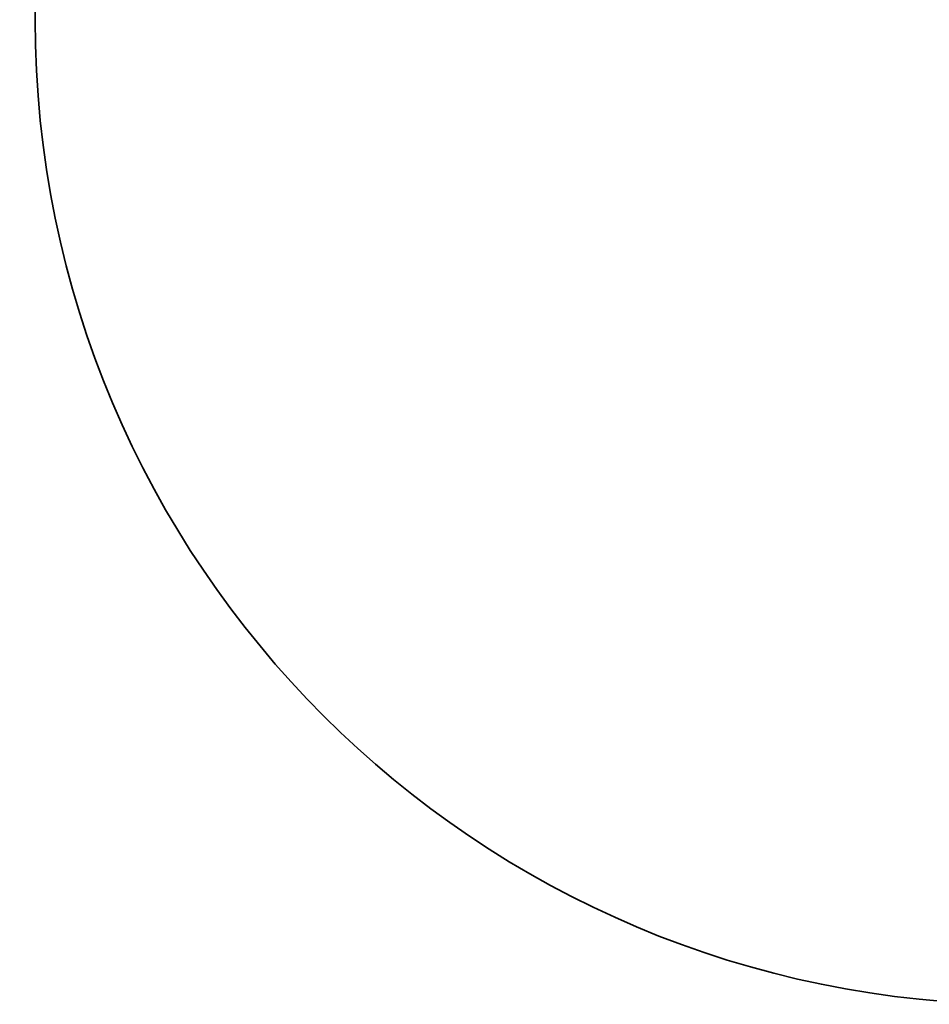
# Model space of a CAD drawing. Header units: millimetres. Extents: x 5 to 589, y 5 to 415.
# Tile 116 of 256: x 437.46 to 443, y 214.6 to 220.6. Entities that reach past the tile are written whole.
import ezdxf

# ---------------------------------------------------------------- set-up
doc = ezdxf.new("R2010")
doc.units = ezdxf.units.MM
doc.layers.add('Bemaßung (ISO)', color=7, linetype='Continuous', lineweight=25)
doc.layers.add('Sichtbar (ISO)', color=7, linetype='Continuous', lineweight=35)
doc.styles.add('Notiztext (ISO)', font='isocpeur.ttf')
doc.dimstyles.new('Standard (ISO)', dxfattribs={"dimtxt": 3.5, "dimasz": 2.5, "dimexe": 2, "dimexo": 0, "dimgap": 0.762, "dimtad": 1, "dimtoh": 1, "dimdec": 8, "dimdsep": 46, "dimtxsty": 'Notiztext (ISO)', "dimcen": 0.09, "dimdle": 10, "dimclrd": 256, "dimclre": 256, "dimclrt": 256, "dimadec": 6, "dimazin": 2, "dimtfac": 0.514286, "dimtdec": 3, "dimtmove": 0, "dimatfit": 3, "dimfxl": 1, "dimtolj": 1, "dimlwd": -1, "dimlwe": -1, "dimarcsym": 0})

# ---------------------------------------------------------------- blocks, each defined once
blk = doc.blocks.new('*D19')
at = {"layer": 'Bemaßung (ISO)', "transparency": 16777216}
for p, q in [((433.0619, 220.56), (433.0619, 246.3347)), ((549.0392, 220.384), (549.0392, 246.3347)), ((435.5619, 244.3347), (546.5392, 244.3347))]:
    blk.add_line(p, q, dxfattribs=at)
for points in [[(435.5619, 244.7514), (435.5619, 243.918), (433.0619, 244.3347)], [(546.5392, 244.7514), (546.5392, 243.918), (549.0392, 244.3347)]]:
    blk.add_solid(points, dxfattribs=at)
at = {"layer": 'Defpoints', "color": 0, "transparency": 16777216}
for p in [(549.0392, 244.3347), (433.0619, 220.56), (549.0392, 220.384)]:
    blk.add_point(p, dxfattribs=at)
at = {"layer": 'Bemaßung (ISO)', "transparency": 16777216, "insert": (488.4255, 248.5967), "char_height": 3.5, "attachment_point": 1, "style": 'Notiztext (ISO)'}
blk.add_mtext('\\A1;116', dxfattribs=at)

msp = doc.modelspace()

# ---------------------------------------------------------------- linework, layer by layer
at = {"layer": 'Sichtbar (ISO)'}
msp.add_circle((443.55159641, 220.60410256), 6, dxfattribs=at)

# ---------------------------------------------------------------- dimensions: what is measured, and where the dimension line sits
at = {"layer": 'Bemaßung (ISO)'}
dim = msp.add_linear_dim(base=(549.03917926, 244.33469406), p1=(433.06189664, 220.55996822), p2=(549.03917926, 220.38404297), angle=180, dimstyle='Standard (ISO)', override={"dimgap": 0.762, "dimtoh": 0, "dimdec": 1, "dimtol": 0, "dimlim": 0, "dimtp": 0, "dimtm": 0, "dimtdec": 3, "dimtofl": 0, "dimatfit": 1}, dxfattribs=at)
dim.commit()
dim.dimension.update_dxf_attribs({"geometry": '*D19', "text_midpoint": (491.05053795, 244.33469406), "dimtype": 160})

doc.saveas('drawing.dxf')
